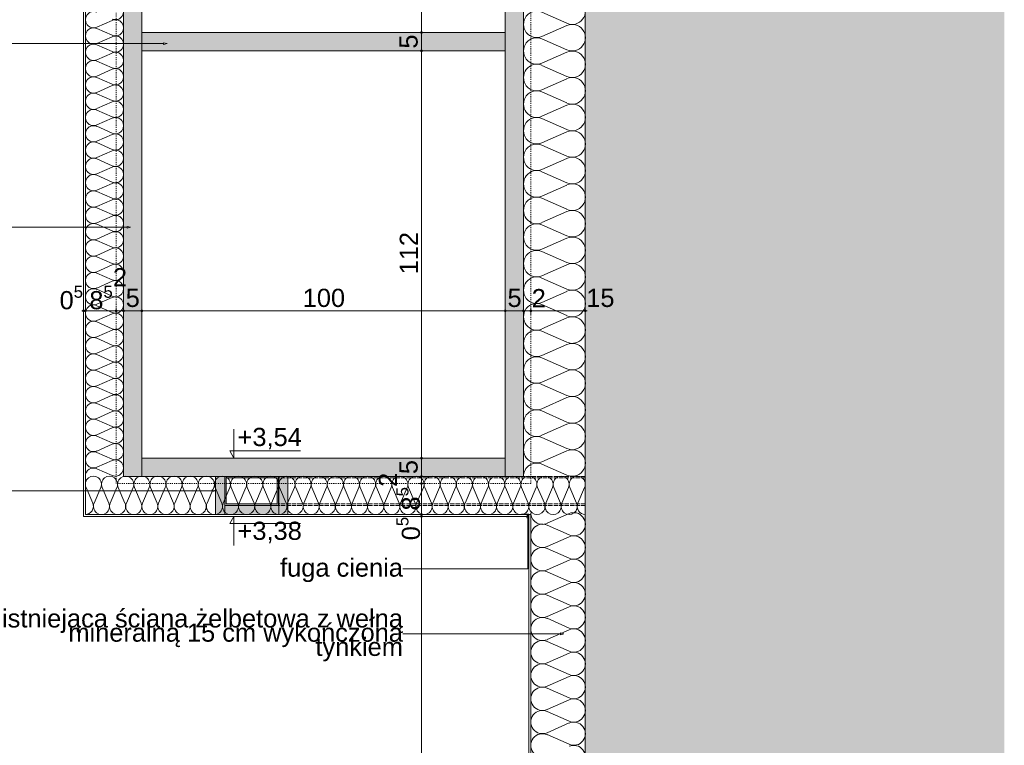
# Paper-space layout 'AD-06. DETAL KANAŁU UPUSTOWEGO ZEWNĘTRZNEGO' of a CAD drawing. Header units: millimetres. Extents: x 0 to 900, y 0 to 600.
# Tile 10 of 24: x 291 to 426, y 400 to 500. Entities that reach past the tile are written whole.
import ezdxf
from ezdxf.xclip import XClip

# ---------------------------------------------------------------- set-up
doc = ezdxf.new("R2010")
doc.units = ezdxf.units.MM
doc.header["$MEASUREMENT"] = 0
doc.header["$XCLIPFRAME"] = 0
for name, pattern in [('ACAD_ISO02W100', [15, 12, -3]), ('HIDDEN', [6, 3, -3]), ('thk_line_type', [315, 180, -135])]:
    doc.linetypes.add(name, pattern=pattern)
for name, color, linetype, lineweight in [('0_Nr_pióra__1', 7, 'Continuous', 20), ('A_opisy EN_Nr_pióra__1', 7, 'Continuous', 20), ('A_ściany proj_Nr_pióra__1', 7, 'Continuous', 20), ('A_ściany_Nr_pióra__1', 7, 'Continuous', 20)]:
    doc.layers.add(name, color=color, linetype=linetype, lineweight=lineweight)
for name, color, linetype, lineweight, true_color in [('0_Nr_pióra__6', 7, 'Continuous', 13, 0xa9a9a9), ('A_konstrukcja stalowa_Nr_pióra__10', 7, 'Continuous', 13, 0x4b4b4b), ('A_opisy EN_Nr_pióra__170', 7, 'Continuous', 5, 0x1c1c1c), ('A_opisy EN_Nr_pióra__7', 7, 'Continuous', 18, 0x171717), ('A_sciany_Nr_pióra__10', 7, 'Continuous', 13, 0x4b4b4b), ('A_ściany proj_Nr_pióra__10', 7, 'Continuous', 13, 0x4b4b4b)]:
    doc.layers.add(name, color=color, linetype=linetype, lineweight=lineweight, true_color=true_color)
for name, color, linetype in [('A_konstrukcja stalowa', 7, 'Continuous'), ('A_podrys', 7, 'Continuous'), ('A_ściany', 7, 'Continuous'), ('A_ściany proj', 7, 'Continuous')]:
    doc.layers.add(name, color=color, linetype=linetype)
doc.styles.add('STYL_AUTOMATYCZNY_1', font='arial.ttf')

# ---------------------------------------------------------------- blocks, each defined once
blk = doc.blocks.new('Rysunek_4_4', base_point=(-12928.01, -6941.56))
at = {"linetype": 'Continuous', "lineweight": 0, "true_color": 0xa9a9a9}
for points in [[(345.67, 498.25), (345.67, 498.21), (345.7, 498.17), (345.74, 498.14), (345.79, 498.13), (345.84, 498.14), (345.88, 498.17), (345.91, 498.21), (345.92, 498.25), (345.91, 498.3), (345.88, 498.34), (345.84, 498.37), (345.79, 498.38), (345.74, 498.37), (345.7, 498.34), (345.67, 498.3)], [(345.67, 495.75), (345.67, 495.71), (345.7, 495.67), (345.74, 495.64), (345.79, 495.63), (345.84, 495.64), (345.88, 495.67), (345.91, 495.71), (345.92, 495.75), (345.91, 495.8), (345.88, 495.84), (345.84, 495.87), (345.79, 495.88), (345.74, 495.87), (345.7, 495.84), (345.67, 495.8)], [(299.19, 460), (299.2, 459.95), (299.22, 459.91), (299.27, 459.89), (299.31, 459.88), (299.36, 459.89), (299.4, 459.91), (299.43, 459.95), (299.44, 460), (299.43, 460.05), (299.4, 460.09), (299.36, 460.12), (299.31, 460.13), (299.27, 460.12), (299.22, 460.09), (299.2, 460.05)], [(299.44, 460), (299.45, 459.95), (299.47, 459.91), (299.52, 459.89), (299.56, 459.88), (299.61, 459.89), (299.65, 459.91), (299.68, 459.95), (299.69, 460), (299.68, 460.05), (299.65, 460.09), (299.61, 460.12), (299.56, 460.13), (299.52, 460.12), (299.47, 460.09), (299.45, 460.05)], [(303.69, 460), (303.7, 459.95), (303.73, 459.91), (303.77, 459.89), (303.81, 459.88), (303.86, 459.89), (303.9, 459.91), (303.93, 459.95), (303.94, 460), (303.93, 460.05), (303.9, 460.09), (303.86, 460.12), (303.81, 460.13), (303.77, 460.12), (303.73, 460.09), (303.7, 460.05)], [(304.69, 460), (304.7, 459.95), (304.73, 459.91), (304.77, 459.89), (304.81, 459.88), (304.86, 459.89), (304.9, 459.91), (304.93, 459.95), (304.94, 460), (304.93, 460.05), (304.9, 460.09), (304.86, 460.12), (304.81, 460.13), (304.77, 460.12), (304.73, 460.09), (304.7, 460.05)], [(307.19, 460), (307.2, 459.95), (307.23, 459.91), (307.27, 459.89), (307.31, 459.88), (307.36, 459.89), (307.4, 459.91), (307.43, 459.95), (307.44, 460), (307.43, 460.05), (307.4, 460.09), (307.36, 460.12), (307.31, 460.13), (307.27, 460.12), (307.23, 460.09), (307.2, 460.05)], [(357.19, 460), (357.2, 459.95), (357.23, 459.91), (357.27, 459.89), (357.31, 459.88), (357.36, 459.89), (357.4, 459.91), (357.43, 459.95), (357.44, 460), (357.43, 460.05), (357.4, 460.09), (357.36, 460.12), (357.31, 460.13), (357.27, 460.12), (357.23, 460.09), (357.2, 460.05)], [(359.69, 460), (359.7, 459.95), (359.73, 459.91), (359.77, 459.89), (359.81, 459.88), (359.86, 459.89), (359.9, 459.91), (359.93, 459.95), (359.94, 460), (359.93, 460.05), (359.9, 460.09), (359.86, 460.12), (359.81, 460.13), (359.77, 460.12), (359.73, 460.09), (359.7, 460.05)], [(360.69, 460), (360.7, 459.95), (360.73, 459.91), (360.77, 459.89), (360.81, 459.88), (360.86, 459.89), (360.9, 459.91), (360.93, 459.95), (360.94, 460), (360.93, 460.05), (360.9, 460.09), (360.86, 460.12), (360.81, 460.13), (360.77, 460.12), (360.73, 460.09), (360.7, 460.05)], [(368.19, 460), (368.2, 459.95), (368.23, 459.91), (368.27, 459.89), (368.31, 459.88), (368.36, 459.89), (368.4, 459.91), (368.43, 459.95), (368.44, 460), (368.43, 460.05), (368.4, 460.09), (368.36, 460.12), (368.31, 460.13), (368.27, 460.12), (368.23, 460.09), (368.2, 460.05)], [(345.67, 439.75), (345.67, 439.71), (345.7, 439.67), (345.74, 439.64), (345.79, 439.63), (345.84, 439.64), (345.88, 439.67), (345.91, 439.71), (345.92, 439.75), (345.91, 439.8), (345.88, 439.84), (345.84, 439.87), (345.79, 439.88), (345.74, 439.87), (345.7, 439.84), (345.67, 439.8)], [(345.67, 437.25), (345.67, 437.21), (345.7, 437.17), (345.74, 437.14), (345.79, 437.13), (345.84, 437.14), (345.88, 437.17), (345.91, 437.21), (345.92, 437.25), (345.91, 437.3), (345.88, 437.34), (345.84, 437.37), (345.79, 437.38), (345.74, 437.37), (345.7, 437.34), (345.67, 437.3)], [(345.67, 436.25), (345.67, 436.21), (345.7, 436.17), (345.74, 436.14), (345.79, 436.13), (345.84, 436.14), (345.88, 436.17), (345.91, 436.21), (345.92, 436.25), (345.91, 436.3), (345.88, 436.34), (345.84, 436.37), (345.79, 436.38), (345.74, 436.37), (345.7, 436.34), (345.67, 436.3)], [(345.67, 432), (345.67, 431.96), (345.7, 431.92), (345.74, 431.89), (345.79, 431.88), (345.84, 431.89), (345.88, 431.92), (345.91, 431.96), (345.92, 432), (345.91, 432.05), (345.88, 432.09), (345.84, 432.12), (345.79, 432.13), (345.74, 432.12), (345.7, 432.09), (345.67, 432.05)], [(345.67, 431.75), (345.67, 431.71), (345.7, 431.67), (345.74, 431.64), (345.79, 431.63), (345.84, 431.64), (345.88, 431.67), (345.91, 431.71), (345.92, 431.75), (345.91, 431.8), (345.88, 431.84), (345.84, 431.87), (345.79, 431.88), (345.74, 431.87), (345.7, 431.84), (345.67, 431.8)]]:
    blk.add_hatch(color=253, dxfattribs=at).paths.add_polyline_path(points)
at = {"layer": 'A_konstrukcja stalowa', "linetype": 'Continuous', "lineweight": 0, "true_color": 0x121212}
h = blk.add_hatch(color=250, dxfattribs=at)
h.paths.add_polyline_path([(318.72, 437.25), (318.72, 433.25), (326.12, 433.25), (326.12, 437.25)])
h.paths.add_polyline_path([(318.92, 433.45), (318.92, 437.05), (325.92, 437.05), (325.92, 433.45)], flags=0)
at = {"layer": 'A_ściany', "linetype": 'Continuous', "lineweight": 0, "true_color": 0x000000}
blk.add_hatch(color=18, dxfattribs=at).paths.add_polyline_path([(368.31, 27.75), (425.93, 27.75), (425.93, 595.1), (368.31, 595.1)])
at = {"layer": 'A_ściany proj', "linetype": 'Continuous', "lineweight": 0, "true_color": 0x4b4b4b}
for points in [[(307.31, 437.25), (307.31, 556.75), (304.81, 556.75), (304.81, 437.25)], [(359.81, 437.25), (359.81, 556.75), (357.31, 556.75), (357.31, 437.25)], [(307.31, 498.25), (307.31, 495.75), (357.31, 495.75), (357.31, 498.25)], [(357.31, 439.75), (307.31, 439.75), (307.31, 437.25), (357.31, 437.25)], [(318.72, 432), (318.72, 437.25), (317.47, 437.25), (317.47, 432)], [(327.41, 432), (327.41, 437.25), (326.16, 437.25), (326.16, 432)], [(318.72, 432), (326.16, 432), (326.16, 433.25), (318.72, 433.25)]]:
    blk.add_hatch(color=251, dxfattribs=at).paths.add_polyline_path(points)
at = {"layer": '0_Nr_pióra__6', "color": 253, "linetype": 'Continuous', "lineweight": 13, "ltscale": 0.05, "true_color": 0xa9a9a9}
for p, q in [((345.79, 498.38), (345.79, 554.13)), ((345.67, 498.25), (345.32, 498.25)), ((346.26, 498.25), (345.92, 498.25)), ((345.79, 495.88), (345.79, 498.13)), ((345.67, 495.75), (345.32, 495.75)), ((345.79, 439.88), (345.79, 495.63)), ((346.26, 495.75), (345.92, 495.75)), ((299.31, 460.13), (299.31, 460.47)), ((299.56, 460.13), (299.56, 460.47)), ((303.81, 460.13), (303.81, 460.47)), ((304.81, 460.13), (304.81, 460.47)), ((307.31, 460.13), (307.31, 460.47)), ((357.31, 460.13), (357.31, 460.47)), ((359.81, 460.13), (359.81, 460.47)), ((360.81, 460.13), (360.81, 460.47)), ((368.31, 460.13), (368.31, 460.47)), ((299.06, 460), (299.19, 460)), ((299.31, 460), (299.44, 460)), ((299.31, 459.53), (299.31, 459.88)), ((299.56, 459.53), (299.56, 459.88)), ((299.69, 460), (303.69, 460)), ((303.81, 459.53), (303.81, 459.88)), ((303.94, 460), (304.69, 460)), ((304.81, 459.53), (304.81, 459.88)), ((304.94, 460), (307.19, 460)), ((307.31, 459.53), (307.31, 459.88)), ((307.44, 460), (357.19, 460)), ((357.31, 459.53), (357.31, 459.88)), ((357.44, 460), (359.69, 460)), ((359.81, 459.53), (359.81, 459.88)), ((359.94, 460), (360.69, 460)), ((360.81, 459.53), (360.81, 459.88)), ((360.94, 460), (368.19, 460)), ((368.31, 459.53), (368.31, 459.88)), ((368.44, 460), (368.56, 460)), ((319.99, 439.75), (319.99, 443.75)), ((319.99, 439.75), (319.41, 440.75)), ((319.41, 440.75), (319.99, 440.75)), ((319.99, 440.75), (329.16, 440.75)), ((319.99, 439.75), (319.24, 439.75)), ((319.99, 439.75), (320.74, 439.75)), ((345.67, 439.75), (345.32, 439.75)), ((345.79, 437.38), (345.79, 439.63)), ((346.26, 439.75), (345.92, 439.75)), ((345.67, 437.25), (345.32, 437.25)), ((345.67, 436.25), (345.32, 436.25)), ((345.79, 436.38), (345.79, 437.13)), ((345.79, 432.13), (345.79, 436.13)), ((346.26, 437.25), (345.92, 437.25)), ((346.26, 436.25), (345.92, 436.25)), ((345.67, 432), (345.32, 432)), ((346.26, 432), (345.92, 432)), ((319.99, 431.75), (319.24, 431.75)), ((319.99, 431.75), (319.41, 430.75)), ((319.41, 430.75), (319.99, 430.75)), ((319.99, 431.75), (320.74, 431.75)), ((319.99, 431.75), (319.99, 427.75)), ((319.99, 430.75), (329.16, 430.75)), ((345.67, 431.75), (345.32, 431.75)), ((345.79, 431.75), (345.79, 431.88)), ((345.79, 262.88), (345.79, 431.63)), ((346.26, 431.75), (345.92, 431.75))]:
    blk.add_line(p, q, dxfattribs=at)
for centre in [(345.79, 498.25), (345.79, 495.75), (299.31, 460), (299.56, 460), (303.81, 460), (304.81, 460), (307.31, 460), (357.31, 460), (359.81, 460), (360.81, 460), (368.31, 460), (345.79, 439.75), (345.79, 437.25), (345.79, 436.25), (345.79, 432), (345.79, 431.75)]:
    blk.add_circle(centre, 0.125, dxfattribs=at)
at = {"layer": 'A_konstrukcja stalowa_Nr_pióra__10', "color": 251, "linetype": 'thk_line_type', "lineweight": 13, "ltscale": 0.05, "true_color": 0x4b4b4b}
for p, q in [((326.12, 437.25), (318.72, 437.25)), ((318.72, 437.25), (318.72, 433.25)), ((318.92, 433.45), (318.92, 437.05)), ((318.92, 437.05), (325.92, 437.05)), ((325.92, 437.05), (325.92, 433.45)), ((326.12, 433.25), (326.12, 437.25)), ((318.72, 433.25), (326.12, 433.25)), ((325.92, 433.45), (318.92, 433.45)), ((318.92, 433.45), (318.92, 433.45))]:
    blk.add_line(p, q, dxfattribs=at)
at = {"layer": 'A_konstrukcja stalowa_Nr_pióra__10', "color": 251, "linetype": 'Continuous', "lineweight": 13, "ltscale": 0.05, "true_color": 0x4b4b4b}
for p, q in [((326.12, 437.25), (318.72, 437.25)), ((318.72, 437.25), (318.72, 433.25)), ((318.92, 433.45), (318.92, 437.05)), ((318.92, 437.05), (325.92, 437.05)), ((325.92, 437.05), (325.92, 433.45)), ((326.12, 433.25), (326.12, 437.25)), ((318.72, 433.25), (326.12, 433.25)), ((325.92, 433.45), (318.92, 433.45))]:
    blk.add_line(p, q, dxfattribs=at)
at = {"layer": 'A_konstrukcja stalowa_Nr_pióra__10', "color": 251, "linetype": 'ACAD_ISO02W100', "lineweight": 13, "ltscale": 0.05, "true_color": 0x4b4b4b}
for p, q in [((368.31, 437.25), (326.12, 437.25)), ((368.31, 437.05), (326.12, 437.05)), ((368.31, 433.45), (326.12, 433.45)), ((368.31, 433.25), (326.12, 433.25))]:
    blk.add_line(p, q, dxfattribs=at)
at = {"layer": 'A_konstrukcja stalowa_Nr_pióra__10', "color": 251, "linetype": 'Continuous', "lineweight": 13, "ltscale": 0.05, "true_color": 0x4b4b4b, "flags": 128}
for points in [[(318.72, 437.25), (318.72, 433.25), (326.12, 433.25), (326.12, 437.25)], [(318.92, 433.45), (325.92, 433.45), (325.92, 437.05), (318.92, 437.05)]]:
    blk.add_lwpolyline(points, close=True, dxfattribs=at)
at = {"layer": 'A_konstrukcja stalowa_Nr_pióra__10', "color": 251, "linetype": 'thk_line_type', "lineweight": 13, "ltscale": 0.05, "true_color": 0x4b4b4b}
blk.add_point((325.92, 433.45), dxfattribs=at)
at = {"layer": 'A_opisy EN_Nr_pióra__170', "color": 250, "linetype": 'Continuous', "lineweight": 5, "ltscale": 0.05, "true_color": 0x1c1c1c}
for p, q in [((310.33, 496.74), (287.68, 496.74)), ((305.31, 471.5), (287.68, 471.5)), ((317.01, 435.28), (287.68, 435.28)), ((360.4, 431.53), (360.4, 424.55)), ((360.4, 424.55), (343.23, 424.55)), ((351.64, 415.61), (343.23, 415.61)), ((364.89, 415.61), (351.64, 415.61))]:
    blk.add_line(p, q, dxfattribs=at)
at = {"layer": 'A_opisy EN_Nr_pióra__7', "color": 250, "linetype": 'Continuous', "lineweight": 18, "ltscale": 0.05, "true_color": 0x171717}
for p, q in [((310.33, 496.62), (310.33, 496.87)), ((310.8, 496.74), (310.33, 496.87)), ((310.8, 496.74), (310.33, 496.62)), ((305.31, 471.37), (305.31, 471.62)), ((305.78, 471.5), (305.31, 471.62)), ((305.78, 471.5), (305.31, 471.37)), ((317.01, 435.16), (317.01, 435.41)), ((317.47, 435.28), (317.01, 435.41)), ((317.47, 435.28), (317.01, 435.16)), ((360.4, 432), (360.27, 431.53)), ((360.4, 432), (360.52, 431.53)), ((360.52, 431.53), (360.27, 431.53)), ((364.89, 415.48), (364.89, 415.73)), ((365.36, 415.61), (364.89, 415.73)), ((365.36, 415.61), (364.89, 415.48))]:
    blk.add_line(p, q, dxfattribs=at)
at = {"layer": 'A_sciany_Nr_pióra__10', "color": 251, "linetype": 'Continuous', "lineweight": 13, "ltscale": 0.05, "true_color": 0x4b4b4b}
for p, q in [((362.35, 501.06), (365.78, 499.54)), ((303.25, 499.93), (301.13, 499)), ((301.13, 498.81), (303.25, 497.88)), ((365.78, 499.23), (362.35, 497.71)), ((303.25, 497.69), (301.13, 496.76)), ((362.35, 497.41), (365.78, 495.89)), ((301.13, 496.57), (303.25, 495.64)), ((365.78, 495.58), (362.35, 494.06)), ((303.25, 495.45), (301.13, 494.52)), ((301.13, 494.33), (303.25, 493.4)), ((303.25, 493.21), (301.13, 492.28)), ((362.35, 493.75), (365.78, 492.23)), ((301.13, 492.09), (303.25, 491.16)), ((365.78, 491.92), (362.35, 490.4)), ((303.25, 490.97), (301.13, 490.04)), ((301.13, 489.85), (303.25, 488.92)), ((362.35, 490.1), (365.78, 488.58)), ((303.25, 488.73), (301.13, 487.8)), ((301.13, 487.61), (303.25, 486.68)), ((365.78, 488.27), (362.35, 486.75)), ((303.25, 486.49), (301.13, 485.56)), ((362.35, 486.44), (365.78, 484.92)), ((301.13, 485.37), (303.25, 484.43)), ((303.25, 484.25), (301.13, 483.31)), ((365.78, 484.61), (362.35, 483.09)), ((301.13, 483.13), (303.25, 482.19)), ((303.25, 482.01), (301.13, 481.07)), ((362.35, 482.79), (365.78, 481.27)), ((301.13, 480.88), (303.25, 479.95)), ((365.78, 480.96), (362.35, 479.44)), ((303.25, 479.76), (301.13, 478.83)), ((301.13, 478.64), (303.25, 477.71)), ((362.35, 479.13), (365.78, 477.61)), ((303.25, 477.52), (301.13, 476.59)), ((365.78, 477.3), (362.35, 475.78)), ((301.13, 476.4), (303.25, 475.47)), ((303.25, 475.28), (301.13, 474.35)), ((362.35, 475.48), (365.78, 473.96)), ((301.13, 474.16), (303.25, 473.23)), ((303.25, 473.04), (301.13, 472.11)), ((365.78, 473.65), (362.35, 472.13)), ((301.13, 471.92), (303.25, 470.99)), ((362.35, 471.82), (365.78, 470.3)), ((303.25, 470.8), (301.13, 469.87)), ((365.78, 469.99), (362.35, 468.47)), ((301.13, 469.68), (303.25, 468.75)), ((303.25, 468.56), (301.13, 467.63)), ((301.13, 467.44), (303.25, 466.51)), ((362.35, 468.17), (365.78, 466.65)), ((303.25, 466.32), (301.13, 465.38)), ((365.78, 466.34), (362.35, 464.82)), ((301.13, 465.2), (303.25, 464.26)), ((362.35, 464.51), (365.78, 462.99)), ((303.25, 464.08), (301.13, 463.14)), ((301.13, 462.96), (303.25, 462.02)), ((303.25, 461.83), (301.13, 460.9)), ((365.78, 462.68), (362.35, 461.16)), ((301.13, 460.71), (303.25, 459.78)), ((362.35, 460.86), (365.78, 459.34)), ((303.25, 459.59), (301.13, 458.66)), ((365.78, 459.03), (362.35, 457.51)), ((301.13, 458.47), (303.25, 457.54)), ((303.25, 457.35), (301.13, 456.42)), ((362.35, 457.2), (365.78, 455.68)), ((301.13, 456.23), (303.25, 455.3)), ((303.25, 455.11), (301.13, 454.18)), ((365.78, 455.38), (362.35, 453.85)), ((301.13, 453.99), (303.25, 453.06)), ((303.25, 452.87), (301.13, 451.94)), ((362.35, 453.55), (365.78, 452.03)), ((301.13, 451.75), (303.25, 450.82)), ((365.78, 451.72), (362.35, 450.2)), ((303.25, 450.63), (301.13, 449.7)), ((301.13, 449.51), (303.25, 448.58)), ((362.35, 449.89), (365.78, 448.37)), ((303.25, 448.39), (301.13, 447.46)), ((301.13, 447.27), (303.25, 446.33)), ((365.78, 448.07), (362.35, 446.55)), ((303.25, 446.15), (301.13, 445.21)), ((362.35, 446.24), (365.78, 444.72)), ((301.13, 445.03), (303.25, 444.09)), ((365.78, 444.41), (362.35, 442.89)), ((303.25, 443.91), (301.13, 442.97)), ((301.13, 442.78), (303.25, 441.85)), ((303.25, 441.66), (301.13, 440.73)), ((362.35, 442.58), (365.78, 441.06)), ((301.13, 440.54), (303.25, 439.61)), ((365.78, 440.76), (362.35, 439.24)), ((303.25, 439.42), (301.13, 438.49)), ((362.35, 438.93), (365.78, 437.41)), ((301.13, 438.3), (303.25, 437.37)), ((300.58, 433.58), (299.66, 435.7)), ((301.69, 435.7), (300.77, 433.58)), ((302.8, 433.58), (301.87, 435.7)), ((303.91, 435.7), (302.98, 433.58)), ((305.01, 433.58), (304.09, 435.7)), ((306.12, 435.7), (305.2, 433.58)), ((307.23, 433.58), (306.31, 435.7)), ((308.34, 435.7), (307.42, 433.58)), ((309.45, 433.57), (308.53, 435.7)), ((310.56, 435.7), (309.64, 433.57)), ((311.67, 433.57), (310.75, 435.7)), ((312.78, 435.7), (311.85, 433.57)), ((313.89, 433.57), (312.96, 435.7)), ((314.99, 435.7), (314.07, 433.57)), ((316.1, 433.57), (315.18, 435.7)), ((317.21, 435.7), (316.29, 433.57)), ((318.32, 433.57), (317.4, 435.7)), ((319.43, 435.7), (318.51, 433.57)), ((320.54, 433.57), (319.62, 435.7)), ((321.65, 435.7), (320.73, 433.57)), ((322.76, 433.57), (321.83, 435.7)), ((323.87, 435.7), (322.94, 433.57)), ((324.97, 433.57), (324.05, 435.7)), ((326.08, 435.7), (325.16, 433.57)), ((327.19, 433.57), (326.27, 435.7)), ((328.3, 435.7), (327.38, 433.57)), ((329.41, 433.57), (328.49, 435.7)), ((330.52, 435.7), (329.6, 433.57)), ((331.63, 433.57), (330.7, 435.7)), ((332.74, 435.7), (331.81, 433.57)), ((333.85, 433.57), (332.92, 435.7)), ((334.95, 435.7), (334.03, 433.57)), ((336.06, 433.57), (335.14, 435.7)), ((337.17, 435.7), (336.25, 433.57)), ((338.28, 433.57), (337.36, 435.7)), ((339.39, 435.7), (338.47, 433.57)), ((340.5, 433.57), (339.58, 435.7)), ((341.61, 435.7), (340.68, 433.57)), ((342.72, 433.57), (341.79, 435.7)), ((343.83, 435.7), (342.9, 433.57)), ((344.93, 433.57), (344.01, 435.7)), ((346.04, 435.7), (345.12, 433.57)), ((347.15, 433.57), (346.23, 435.7)), ((348.26, 435.7), (347.34, 433.57)), ((349.37, 433.57), (348.45, 435.7)), ((350.48, 435.7), (349.56, 433.57)), ((351.59, 433.57), (350.66, 435.7)), ((352.7, 435.7), (351.77, 433.57)), ((353.8, 433.57), (352.88, 435.7)), ((354.91, 435.7), (353.99, 433.57)), ((356.02, 433.57), (355.1, 435.7)), ((357.13, 435.7), (356.21, 433.57)), ((358.24, 433.57), (357.32, 435.7)), ((359.35, 435.7), (358.43, 433.57)), ((360.46, 433.57), (359.54, 435.7)), ((361.57, 435.7), (360.64, 433.57)), ((362.68, 433.57), (361.75, 435.7)), ((363.78, 435.7), (362.86, 433.57)), ((364.89, 433.57), (363.97, 435.7)), ((366, 435.7), (365.08, 433.57)), ((367.11, 433.57), (366.19, 435.7)), ((368.22, 435.7), (367.3, 433.57)), ((366.08, 432.12), (363.05, 430.79)), ((363.05, 430.52), (366.08, 429.19)), ((366.08, 428.92), (363.05, 427.59)), ((363.05, 427.32), (366.08, 425.99)), ((366.08, 425.72), (363.05, 424.39)), ((363.05, 424.13), (366.08, 422.79)), ((366.08, 422.53), (363.05, 421.2)), ((363.05, 420.93), (366.08, 419.6)), ((366.08, 419.33), (363.05, 418)), ((363.05, 417.73), (366.08, 416.4)), ((366.08, 416.13), (363.05, 414.8)), ((363.05, 414.53), (366.08, 413.2)), ((366.08, 412.93), (363.05, 411.6)), ((363.05, 411.33), (366.08, 410)), ((366.08, 409.73), (363.05, 408.4)), ((363.05, 408.13), (366.08, 406.8)), ((366.08, 406.54), (363.05, 405.2)), ((363.05, 404.94), (366.08, 403.61)), ((366.08, 403.34), (363.05, 402.01)), ((363.05, 401.74), (366.08, 400.41))]:
    blk.add_line(p, q, dxfattribs=at)
for centre, major_axis, ratio, start_param, end_param in [((303.7, 501.15), (0, 1.12), 0.996388, 2.728799, 6.695979), ((366.51, 501.21), (0, 1.83), 0.989251, 2.728799, 6.695979), ((300.68, 500.03), (0, 1.12), 0.996388, 5.870392, 9.837572), ((361.62, 499.39), (0, 1.83), 0.989251, 5.870392, 9.837572), ((303.7, 498.91), (0, 1.12), 0.996388, 2.728799, 6.695979), ((300.68, 497.79), (0, 1.12), 0.996388, 5.870392, 9.837572), ((366.51, 497.56), (0, 1.83), 0.989251, 2.728799, 6.695979), ((303.7, 496.67), (0, 1.12), 0.996388, 2.728799, 6.695979), ((361.62, 495.73), (0, 1.83), 0.989251, 5.870392, 9.837572), ((300.68, 495.55), (0, 1.12), 0.996388, 5.870392, 9.837572), ((303.7, 494.43), (0, 1.12), 0.996388, 2.728799, 6.695979), ((366.51, 493.9), (0, 1.83), 0.989251, 2.728799, 6.695979), ((300.68, 493.31), (0, 1.12), 0.996388, 5.870392, 9.837572), ((303.7, 492.18), (0, 1.12), 0.996388, 2.728799, 6.695979), ((361.62, 492.08), (0, 1.83), 0.989251, 5.870392, 9.837572), ((300.68, 491.06), (0, 1.12), 0.996388, 5.870392, 9.837572), ((366.51, 490.25), (0, 1.83), 0.989251, 2.728799, 6.695979), ((303.7, 489.94), (0, 1.12), 0.996388, 2.728799, 6.695979), ((361.62, 488.42), (0, 1.83), 0.989251, 5.870392, 9.837572), ((300.68, 488.82), (0, 1.12), 0.996388, 5.870392, 9.837572), ((303.7, 487.7), (0, 1.12), 0.996388, 2.728799, 6.695979), ((300.68, 486.58), (0, 1.12), 0.996388, 5.870392, 9.837572), ((366.51, 486.59), (0, 1.83), 0.989251, 2.728799, 6.695979), ((303.7, 485.46), (0, 1.12), 0.996388, 2.728799, 6.695979), ((361.62, 484.77), (0, 1.83), 0.989251, 5.870392, 9.837572), ((300.68, 484.34), (0, 1.12), 0.996388, 5.870392, 9.837572), ((366.51, 482.94), (0, 1.83), 0.989251, 2.728799, 6.695979), ((303.7, 483.22), (0, 1.12), 0.996388, 2.728799, 6.695979), ((300.68, 482.1), (0, 1.12), 0.996388, 5.870392, 9.837572), ((303.7, 480.98), (0, 1.12), 0.996388, 2.728799, 6.695979), ((361.62, 481.11), (0, 1.83), 0.989251, 5.870392, 9.837572), ((300.68, 479.86), (0, 1.12), 0.996388, 5.870392, 9.837572), ((366.51, 479.29), (0, 1.83), 0.989251, 2.728799, 6.695979), ((303.7, 478.74), (0, 1.12), 0.996388, 2.728799, 6.695979), ((361.62, 477.46), (0, 1.83), 0.989251, 5.870392, 9.837572), ((300.68, 477.62), (0, 1.12), 0.996388, 5.870392, 9.837572), ((300.68, 475.38), (0, 1.12), 0.996388, 5.870392, 9.837572), ((303.7, 476.5), (0, 1.12), 0.996388, 2.728799, 6.695979), ((366.51, 475.63), (0, 1.83), 0.989251, 2.728799, 6.695979), ((303.7, 474.26), (0, 1.12), 0.996388, 2.728799, 6.695979), ((361.62, 473.8), (0, 1.83), 0.989251, 5.870392, 9.837572), ((300.68, 473.13), (0, 1.12), 0.996388, 5.870392, 9.837572), ((366.51, 471.98), (0, 1.83), 0.989251, 2.728799, 6.695979), ((303.7, 472.01), (0, 1.12), 0.996388, 2.728799, 6.695979), ((300.68, 470.89), (0, 1.12), 0.996388, 5.870392, 9.837572), ((361.62, 470.15), (0, 1.83), 0.989251, 5.870392, 9.837572), ((300.68, 468.65), (0, 1.12), 0.996388, 5.870392, 9.837572), ((303.7, 469.77), (0, 1.12), 0.996388, 2.728799, 6.695979), ((366.51, 468.32), (0, 1.83), 0.989251, 2.728799, 6.695979), ((303.7, 467.53), (0, 1.12), 0.996388, 2.728799, 6.695979), ((361.62, 466.49), (0, 1.83), 0.989251, 5.870392, 9.837572), ((300.68, 466.41), (0, 1.12), 0.996388, 5.870392, 9.837572), ((303.7, 465.29), (0, 1.12), 0.996388, 2.728799, 6.695979), ((366.51, 464.67), (0, 1.83), 0.989251, 2.728799, 6.695979), ((300.68, 464.17), (0, 1.12), 0.996388, 5.870392, 9.837572), ((361.62, 462.84), (0, 1.83), 0.989251, 5.870392, 9.837572), ((300.68, 461.93), (0, 1.12), 0.996388, 5.870392, 9.837572), ((303.7, 463.05), (0, 1.12), 0.996388, 2.728799, 6.695979), ((303.7, 460.81), (0, 1.12), 0.996388, 2.728799, 6.695979), ((366.51, 461.01), (0, 1.83), 0.989251, 2.728799, 6.695979), ((300.68, 459.69), (0, 1.12), 0.996388, 5.870392, 9.837572), ((361.62, 459.18), (0, 1.83), 0.989251, 5.870392, 9.837572), ((303.7, 458.57), (0, 1.12), 0.996388, 2.728799, 6.695979), ((366.51, 457.36), (0, 1.83), 0.989251, 2.728799, 6.695979), ((300.68, 457.45), (0, 1.12), 0.996388, 5.870392, 9.837572), ((300.68, 455.21), (0, 1.12), 0.996388, 5.870392, 9.837572), ((303.7, 456.33), (0, 1.12), 0.996388, 2.728799, 6.695979), ((361.62, 455.53), (0, 1.83), 0.989251, 5.870392, 9.837572), ((303.7, 454.08), (0, 1.12), 0.996388, 2.728799, 6.695979), ((366.51, 453.7), (0, 1.83), 0.989251, 2.728799, 6.695979), ((300.68, 452.96), (0, 1.12), 0.996388, 5.870392, 9.837572), ((361.62, 451.87), (0, 1.83), 0.989251, 5.870392, 9.837572), ((303.7, 451.84), (0, 1.12), 0.996388, 2.728799, 6.695979), ((300.68, 450.72), (0, 1.12), 0.996388, 5.870392, 9.837572), ((366.51, 450.05), (0, 1.83), 0.989251, 2.728799, 6.695979), ((300.68, 448.48), (0, 1.12), 0.996388, 5.870392, 9.837572), ((303.7, 449.6), (0, 1.12), 0.996388, 2.728799, 6.695979), ((361.62, 448.22), (0, 1.83), 0.989251, 5.870392, 9.837572), ((303.7, 447.36), (0, 1.12), 0.996388, 2.728799, 6.695979), ((366.51, 446.39), (0, 1.83), 0.989251, 2.728799, 6.695979), ((300.68, 446.24), (0, 1.12), 0.996388, 5.870392, 9.837572), ((303.7, 445.12), (0, 1.12), 0.996388, 2.728799, 6.695979), ((361.62, 444.56), (0, 1.83), 0.989251, 5.870392, 9.837572), ((300.68, 444), (0, 1.12), 0.996388, 5.870392, 9.837572), ((303.7, 442.88), (0, 1.12), 0.996388, 2.728799, 6.695979), ((366.51, 442.74), (0, 1.83), 0.989251, 2.728799, 6.695979), ((300.68, 441.76), (0, 1.12), 0.996388, 5.870392, 9.837572), ((361.62, 440.91), (0, 1.83), 0.989251, 5.870392, 9.837572), ((303.7, 440.64), (0, 1.12), 0.996388, 2.728799, 6.695979), ((300.68, 439.52), (0, 1.12), 0.996388, 5.870392, 9.837572), ((366.51, 439.08), (0, 1.83), 0.989251, 2.728799, 6.695979), ((303.7, 438.4), (0, 1.12), 0.996388, 2.728799, 6.695979), ((361.62, 437.25), (0, 1.83), 0.989251, 5.870393, 7.853982), ((300.67, 436.15), (0, 1.12), 0.989085, 4.299595, 8.266775), ((300.68, 437.28), (0, 1.12), 0.996388, 5.870393, 7.853982), ((302.89, 436.15), (0, 1.12), 0.989085, 4.299595, 8.266775), ((305.11, 436.15), (0, 1.12), 0.989085, 4.299595, 8.266775), ((307.33, 436.15), (0, 1.12), 0.989085, 4.299595, 8.266775), ((309.54, 436.15), (0, 1.12), 0.989085, 4.299595, 8.266775), ((311.76, 436.15), (0, 1.12), 0.989085, 4.299595, 8.266775), ((313.98, 436.15), (0, 1.12), 0.989085, 4.299595, 8.266775), ((316.2, 436.15), (0, 1.12), 0.989085, 4.299595, 8.266775), ((318.41, 436.15), (0, 1.12), 0.989085, 4.299595, 8.266775), ((320.63, 436.15), (0, 1.12), 0.989085, 4.299595, 8.266775), ((322.85, 436.15), (0, 1.12), 0.989085, 4.299595, 8.266775), ((325.07, 436.15), (0, 1.12), 0.989085, 4.299595, 8.266775), ((327.29, 436.15), (0, 1.12), 0.989085, 4.299595, 8.266775), ((329.5, 436.15), (0, 1.12), 0.989085, 4.299595, 8.266775), ((331.72, 436.15), (0, 1.12), 0.989085, 4.299595, 8.266775), ((333.94, 436.15), (0, 1.12), 0.989085, 4.299595, 8.266775), ((336.16, 436.15), (0, 1.12), 0.989085, 4.299595, 8.266775), ((338.37, 436.15), (0, 1.12), 0.989085, 4.299595, 8.266775), ((340.59, 436.15), (0, 1.12), 0.989085, 4.299595, 8.266775), ((342.81, 436.15), (0, 1.12), 0.989085, 4.299595, 8.266775), ((345.03, 436.15), (0, 1.12), 0.989085, 4.299595, 8.266775), ((347.24, 436.15), (0, 1.12), 0.989085, 4.299595, 8.266775), ((349.46, 436.15), (0, 1.12), 0.989085, 4.299595, 8.266775), ((351.68, 436.15), (0, 1.12), 0.989085, 4.299595, 8.266775), ((353.9, 436.15), (0, 1.12), 0.989085, 4.299595, 8.266775), ((356.12, 436.15), (0, 1.12), 0.989085, 4.299595, 8.266775), ((358.33, 436.15), (0, 1.12), 0.989085, 4.299595, 8.266775), ((360.55, 436.15), (0, 1.12), 0.989085, 4.299595, 8.266775), ((362.77, 436.15), (0, 1.12), 0.989085, 4.299595, 8.266775), ((364.99, 436.15), (0, 1.12), 0.989085, 4.299595, 8.266775), ((367.2, 436.15), (0, 1.12), 0.989085, 4.299595, 8.266775), ((299.56, 433.13), (0, 1.12), 0.989085, 3.141593, 5.125182), ((301.78, 433.13), (0, 1.12), 0.989085, 1.158003, 5.125182), ((304, 433.13), (0, 1.12), 0.989085, 1.158003, 5.125182), ((306.22, 433.13), (0, 1.12), 0.989085, 1.158003, 5.125182), ((308.43, 433.13), (0, 1.12), 0.989085, 1.158003, 5.125182), ((310.65, 433.12), (0, 1.12), 0.989085, 1.158003, 5.125182), ((312.87, 433.12), (0, 1.12), 0.989085, 1.158003, 5.125182), ((315.09, 433.12), (0, 1.12), 0.989085, 1.158003, 5.125182), ((317.31, 433.12), (0, 1.12), 0.989085, 1.158003, 5.125182), ((319.52, 433.12), (0, 1.12), 0.989085, 1.158003, 5.125182), ((321.74, 433.12), (0, 1.12), 0.989085, 1.158003, 5.125182), ((323.96, 433.12), (0, 1.12), 0.989085, 1.158003, 5.125182), ((326.18, 433.12), (0, 1.12), 0.989085, 1.158003, 5.125182), ((328.39, 433.12), (0, 1.12), 0.989085, 1.158003, 5.125182), ((330.61, 433.12), (0, 1.12), 0.989085, 1.158003, 5.125182), ((332.83, 433.12), (0, 1.12), 0.989085, 1.158003, 5.125182), ((335.05, 433.12), (0, 1.12), 0.989085, 1.158003, 5.125182), ((337.26, 433.12), (0, 1.12), 0.989085, 1.158003, 5.125182), ((339.48, 433.12), (0, 1.12), 0.989085, 1.158003, 5.125182), ((341.7, 433.12), (0, 1.12), 0.989085, 1.158003, 5.125182), ((343.92, 433.12), (0, 1.12), 0.989085, 1.158003, 5.125182), ((346.14, 433.12), (0, 1.12), 0.989085, 1.158003, 5.125182), ((348.35, 433.12), (0, 1.12), 0.989085, 1.158003, 5.125182), ((350.57, 433.12), (0, 1.12), 0.989085, 1.158003, 5.125182), ((352.79, 433.12), (0, 1.12), 0.989085, 1.158003, 5.125182), ((355.01, 433.12), (0, 1.12), 0.989085, 1.158003, 5.125182), ((357.22, 433.12), (0, 1.12), 0.989085, 1.158003, 5.125182), ((359.44, 433.12), (0, 1.12), 0.989085, 1.158003, 5.125182), ((361.66, 433.12), (0, 1.12), 0.989085, 1.158003, 5.125182), ((363.88, 433.12), (0, 1.12), 0.989085, 1.158003, 5.125182), ((366.1, 433.12), (0, 1.12), 0.989085, 1.158003, 5.125182), ((368.31, 433.12), (0, 1.12), 0.989085, 1.158003, 3.141592), ((362.41, 432.25), (0, 1.6), 0.997517, 1.570797, 3.554386), ((366.72, 430.66), (0, 1.6), 0.997517, 2.728799, 6.695979), ((362.41, 429.06), (0, 1.6), 0.997517, 5.870392, 9.837572), ((366.72, 427.46), (0, 1.6), 0.997517, 2.728799, 6.695979), ((362.41, 425.86), (0, 1.6), 0.997517, 5.870392, 9.837572), ((366.72, 424.26), (0, 1.6), 0.997517, 2.728799, 6.695979), ((362.41, 422.66), (0, 1.6), 0.997517, 5.870392, 9.837572), ((366.72, 421.06), (0, 1.6), 0.997517, 2.728799, 6.695979), ((362.41, 419.46), (0, 1.6), 0.997517, 5.870392, 9.837572), ((366.72, 417.86), (0, 1.6), 0.997517, 2.728799, 6.695979), ((362.41, 416.26), (0, 1.6), 0.997517, 5.870392, 9.837572), ((366.72, 414.67), (0, 1.6), 0.997517, 2.728799, 6.695979), ((362.41, 413.07), (0, 1.6), 0.997517, 5.870392, 9.837572), ((366.72, 411.47), (0, 1.6), 0.997517, 2.728799, 6.695979), ((362.41, 409.87), (0, 1.6), 0.997517, 5.870392, 9.837572), ((366.72, 408.27), (0, 1.6), 0.997517, 2.728799, 6.695979), ((362.41, 406.67), (0, 1.6), 0.997517, 5.870392, 9.837572), ((366.72, 405.07), (0, 1.6), 0.997517, 2.728799, 6.695979), ((362.41, 403.47), (0, 1.6), 0.997517, 5.870392, 9.837572), ((366.72, 401.87), (0, 1.6), 0.997517, 2.728799, 6.695979), ((362.41, 400.27), (0, 1.6), 0.997517, 5.870392, 9.837572), ((366.72, 398.67), (0, 1.6), 0.997517, 2.728799, 6.695979)]:
    blk.add_ellipse(centre, major_axis=major_axis, ratio=ratio, start_param=start_param, end_param=end_param, dxfattribs=at)
at = {"layer": 'A_ściany proj_Nr_pióra__1', "color": 7, "linetype": 'HIDDEN', "lineweight": 20, "ltscale": 0.05}
for p, q in [((303.81, 436.25), (303.81, 557.75)), ((360.81, 436.25), (360.81, 557.75)), ((360.81, 436.25), (303.81, 436.25))]:
    blk.add_line(p, q, dxfattribs=at)
at = {"layer": 'A_ściany proj_Nr_pióra__1', "color": 7, "linetype": 'Continuous', "lineweight": 20, "ltscale": 0.05}
for p, q in [((304.81, 437.25), (304.81, 556.75)), ((307.31, 437.25), (307.31, 556.75)), ((357.31, 437.25), (357.31, 556.75)), ((359.81, 437.25), (359.81, 556.75)), ((307.31, 498.25), (357.31, 498.25)), ((307.31, 495.75), (357.31, 495.75)), ((357.31, 439.75), (307.31, 439.75)), ((359.81, 437.25), (304.81, 437.25))]:
    blk.add_line(p, q, dxfattribs=at)
at = {"layer": 'A_ściany proj_Nr_pióra__10', "color": 251, "linetype": 'Continuous', "lineweight": 13, "ltscale": 0.05, "true_color": 0x4b4b4b}
for p, q in [((299.31, 431.75), (299.31, 569.55)), ((299.56, 432), (299.56, 569.5)), ((360.31, 432), (299.56, 432)), ((360.54, 432.03), (359.54, 432.03)), ((360.31, 431.75), (360.31, 432)), ((360.34, 431.75), (360.34, 432.03)), ((360.54, 431.75), (360.54, 432.03)), ((360.56, 432), (360.56, 262.75)), ((360.56, 432), (360.81, 432)), ((360.81, 432), (360.81, 262.75)), ((360.31, 431.75), (299.31, 431.75))]:
    blk.add_line(p, q, dxfattribs=at)
at = {"layer": 'A_ściany proj_Nr_pióra__10', "color": 251, "linetype": 'Continuous', "lineweight": 13, "ltscale": 0.05, "true_color": 0x4b4b4b, "flags": 128}
for points in [[(318.72, 432), (318.72, 437.25), (317.47, 437.25), (317.47, 432)], [(327.41, 432), (327.41, 437.25), (326.16, 437.25), (326.16, 432)], [(318.72, 432), (326.16, 432), (326.16, 433.25), (318.72, 433.25)]]:
    blk.add_lwpolyline(points, close=True, dxfattribs=at)
at = {"layer": 'A_ściany_Nr_pióra__1', "color": 7, "linetype": 'Continuous', "lineweight": 20, "ltscale": 0.05}
blk.add_line((368.31, 595.1), (368.31, 27.75), dxfattribs=at)
at = {"layer": '0_Nr_pióra__1', "color": 7, "linetype": 'Continuous', "lineweight": 20, "char_height": 2.5, "attachment_point": 7, "rotation": 90, "style": 'STYL_AUTOMATYCZNY_1'}
for s, insert, width in [('\\A1;{\\pql;\\fArial|b0|i0|c238|p0;\\W1.000000;5}', (345.29, 496.05), 1.9068), ('\\A1;{\\pql;\\fArial|b0|i0|c238|p0;\\W1.000000;112}', (345.29, 465.02), 5.466), ('\\A1;{\\pql;\\fArial|b0|i0|c238|p0;\\W1.000000;5}', (345.29, 437.55), 1.9068), ('\\A1;{\\pql;\\fArial|b0|i0|c238|p0;\\W1.000000;2}', (342.42, 435.8), 1.9068)]:
    blk.add_mtext(s, dxfattribs=dict(at, insert=insert, width=width))
at = {"layer": '0_Nr_pióra__1', "color": 7, "linetype": 'Continuous', "lineweight": 20, "char_height": 2.5, "attachment_point": 7, "style": 'STYL_AUTOMATYCZNY_1'}
for s, insert in [('\\A1;{\\pql;\\fArial|b0|i0|c238|p0;\\W1.000000;0\\fArial|b0|i0|c238|p0;\\W1.000000;\\A1{\\H.66x;\\S5^  ;}}', (296.02, 459.49)), ('\\A1;{\\pql;\\fArial|b0|i0|c238|p0;\\W1.000000;8\\fArial|b0|i0|c238|p0;\\W1.000000;\\A1{\\H.66x;\\S5^  ;}}', (300.11, 459.49))]:
    blk.add_mtext(s, dxfattribs=dict(at, insert=insert))
for s, insert, width in [('\\A1;{\\pql;\\fArial|b0|i0|c238|p0;\\W1.000000;2}', (303.36, 463.38), 1.9068), ('\\A1;{\\pql;\\fArial|b0|i0|c238|p0;\\W1.000000;100}', (329.45, 460.5), 5.7204), ('\\A1;{\\pql;\\fArial|b0|i0|c238|p0;\\W1.000000;2}', (360.94, 460.5), 1.9068), ('\\A1;{\\pql;\\fArial|b0|i0|c238|p0;\\W1.000000;5}', (305.11, 460.5), 1.9068), ('\\A1;{\\pql;\\fArial|b0|i0|c238|p0;\\W1.000000;5}', (357.61, 460.5), 1.9068), ('\\A1;{\\pql;\\fArial|b0|i0|c238|p0;\\W1.000000;15}', (368.44, 460.5), 3.8136), ('\\A1;{\\pql;\\fArial|b0|i0|c238|p0;\\W1.000000;+3,54}', (320.49, 440.95), 8.6752), ('\\A1;{\\pql;\\fArial|b0|i0|c238|p0;\\W1.000000;+3,38}', (320.49, 428.05), 8.6752)]:
    blk.add_mtext(s, dxfattribs=dict(at, insert=insert, width=width))
at = {"layer": '0_Nr_pióra__1', "color": 7, "linetype": 'Continuous', "lineweight": 20, "char_height": 2.5, "attachment_point": 7, "rotation": 90, "style": 'STYL_AUTOMATYCZNY_1'}
for s, insert in [('\\A1;{\\pql;\\fArial|b0|i0|c238|p0;\\W1.000000;8\\fArial|b0|i0|c238|p0;\\W1.000000;\\A1{\\H.66x;\\S5^  ;}}', (346.3, 432.55)), ('\\A1;{\\pql;\\fArial|b0|i0|c238|p0;\\W1.000000;0\\fArial|b0|i0|c238|p0;\\W1.000000;\\A1{\\H.66x;\\S5^  ;}}', (346.3, 428.46))]:
    blk.add_mtext(s, dxfattribs=dict(at, insert=insert))
at = {"layer": 'A_opisy EN_Nr_pióra__1', "color": 7, "linetype": 'Continuous', "lineweight": 20, "insert": (343.23, 424.33), "char_height": 2.5, "attachment_point": 6, "style": 'STYL_AUTOMATYCZNY_1'}
blk.add_mtext('\\A1;{\\pqr;\\fArial|b0|i0|c238|p0;\\W1.000000;fuga cienia}', dxfattribs=at)
at = {"layer": 'A_opisy EN_Nr_pióra__1', "color": 7, "linetype": 'Continuous', "lineweight": 20, "insert": (343.23, 415.39), "char_height": 2.5, "width": 58.6591, "attachment_point": 6, "line_spacing_factor": 0.469403, "style": 'STYL_AUTOMATYCZNY_1'}
blk.add_mtext('\\A1;{\\pqr;\\fArial|b0|i0|c238|p0;\\W1.000000;istniejąca ściana żelbetowa z wełną mineralną 15 cm wykończona tynkiem}', dxfattribs=at)

psp = doc.layouts.new('AD-06. DETAL KANAŁU UPUSTOWEGO ZEWNĘTRZNEGO')

# ---------------------------------------------------------------- block references
at = {"layer": 'A_podrys', "color": 37, "linetype": 'Continuous', "lineweight": 5, "true_color": 0x656532}
ref = psp.add_blockref('Rysunek_4_4', (-12928.01, -6941.56), dxfattribs=at)
XClip(ref).set_block_clipping_path([(226.7159859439, 4.9001775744), (425.9250339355, 595.1)])

doc.saveas('drawing.dxf')
